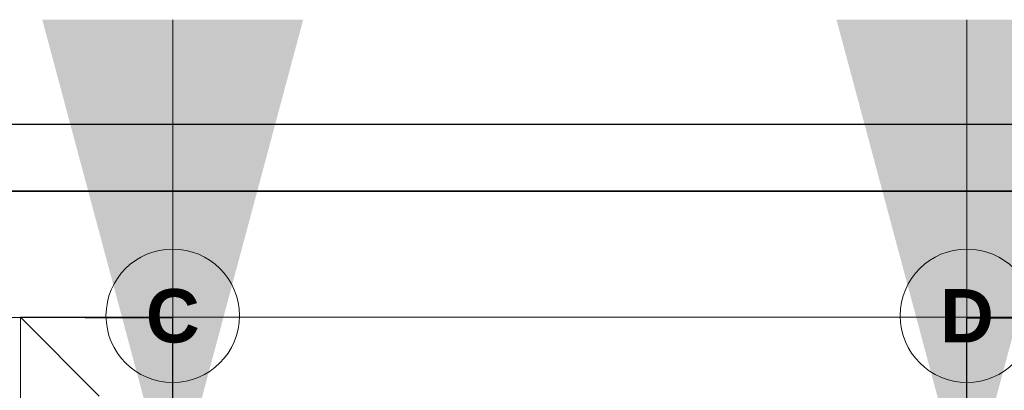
# Model space of a CAD drawing. Header units: millimetres. Extents: x 1700 to 4670, y 990 to 3874.
# Tile 99 of 110: x 2740 to 3109, y 3002 to 3140. Entities that reach past the tile are written whole.
import ezdxf
from ezdxf.enums import TextEntityAlignment as Align

# ---------------------------------------------------------------- set-up
doc = ezdxf.new("R2010")
doc.units = ezdxf.units.MM
doc.linetypes.add('Kropki i Kreski', pattern=[300, 200, -50, 0, -50])
doc.layers.get('0').update_dxf_attribs({"lineweight": 0})
for name, color, linetype, lineweight in [('CP_FRAME', 7, 'Continuous', 35), ('Nowe_280-A Dachy Powłoki_Nr_pióra__19', 255, 'Continuous', 0), ('Nowe_410-K Osie_Nr_pióra__18', 9, 'Continuous', 13), ('Nowe_820-G Rysunki Obrazki_Nr_pióra__85', 7, 'Continuous', 13)]:
    doc.layers.add(name, color=color, linetype=linetype, lineweight=lineweight)
doc.layers.add('CP_LINENORM', color=253, linetype='Continuous')
doc.styles.add('STYL_AUTOMATYCZNY_2', font='arialbd.ttf')
doc.dimstyles.new('STYL_AUTOMATYCZNY__4', dxfattribs={"dimtxt": 0.18, "dimasz": 182.4, "dimexe": 0.18, "dimexo": 0.0625, "dimgap": 0, "dimtad": 0, "dimtih": 1, "dimtoh": 1, "dimdec": 4, "dimzin": 0, "dimdsep": 46, "dimtxsty": 'Standard', "dimcen": 0.09, "dimadec": 0, "dimazin": 0, "dimtfac": 1, "dimtdec": 4, "dimtmove": 0, "dimatfit": 3, "dimldrblk": 'ARROWHEAD_5', "dimfxl": 1, "dimtolj": 1, "dimtzin": 0, "dimarcsym": 0})

# ---------------------------------------------------------------- blocks, each defined once
blk = doc.blocks.new('ARROWHEAD_5')
at = {"linetype": 'Continuous', "lineweight": 0}
blk.add_hatch(color=0, dxfattribs=at).paths.add_polyline_path([(-1, 0.2679), (0, 0), (-1, -0.2679)])
at = {"color": 0, "linetype": 'Continuous', "lineweight": 0}
blk.add_line((0, 0), (-1, 0), dxfattribs=at)
blk = doc.blocks.new('A2_POZIOM')
at = {"linetype": 'Continuous'}
blk.add_lwpolyline([(-569, 0), (0, 0), (0, 410), (-569, 410)], close=True, dxfattribs=at)
at = {"layer": 'CP_LINENORM', "linetype": 'Continuous'}
blk.add_lwpolyline([(-589, -5), (5, -5), (5, 415), (-589, 415)], close=True, dxfattribs=at)

msp = doc.modelspace()

# ---------------------------------------------------------------- linework, layer by layer
at = {"layer": 'Nowe_280-A Dachy Powłoki_Nr_pióra__19', "color": 252, "linetype": 'Continuous', "lineweight": 0, "flags": 128}
for points in [[(2740.29, 3028.91), (3152.29, 3028.91)], [(2769.79, 2999.41), (2740.29, 3028.91)], [(2740.29, 2879.41), (2740.29, 3028.91)], [(2740.29, 3028.91), (2769.79, 2999.41)]]:
    msp.add_lwpolyline(points, dxfattribs=at)
at = {"layer": 'Nowe_410-K Osie_Nr_pióra__18', "color": 9, "linetype": 'Kropki i Kreski', "lineweight": 13, "ltscale": 0.1}
for p, q in [((2797.29, 3004.46), (2797.29, 1094.35)), ((3094.79, 3004.46), (3094.79, 1093.85))]:
    msp.add_line(p, q, dxfattribs=at)
at = {"layer": 'Nowe_410-K Osie_Nr_pióra__18', "color": 9, "linetype": 'Continuous', "lineweight": 13}
for centre in [(2797.29, 3029.46), (3094.79, 3029.46)]:
    msp.add_circle(centre, 25, dxfattribs=at)

# ---------------------------------------------------------------- block references
at = {"layer": 'CP_FRAME', "xscale": 5, "yscale": 5}
msp.add_blockref('A2_POZIOM', (4644.85, 1026.13), dxfattribs=at)

# ---------------------------------------------------------------- texts
at = {"layer": 'Nowe_410-K Osie_Nr_pióra__18', "color": 9, "lineweight": 13, "style": 'STYL_AUTOMATYCZNY_2'}
for tag, text, p in [('C', 'C', (2797.29, 3039.46)), ('D', 'D', (3094.79, 3039.46))]:
    msp.add_attdef(tag, text=text, height=20, dxfattribs=at).set_placement(p, align=Align.TOP_CENTER)

# ---------------------------------------------------------------- leaders
at = {"layer": 'Nowe_820-G Rysunki Obrazki_Nr_pióra__85', "color": 252, "linetype": 'Continuous', "lineweight": 13}
for points in [[(2797.29, 2957.97), (2797.29, 3028.62), (2697.29, 3028.91)], [(3094.79, 2957.97), (3094.79, 3028.62), (3333.76, 3028.91)]]:
    msp.add_leader(points, dimstyle='STYL_AUTOMATYCZNY__4', dxfattribs=at)

doc.saveas('drawing.dxf')
